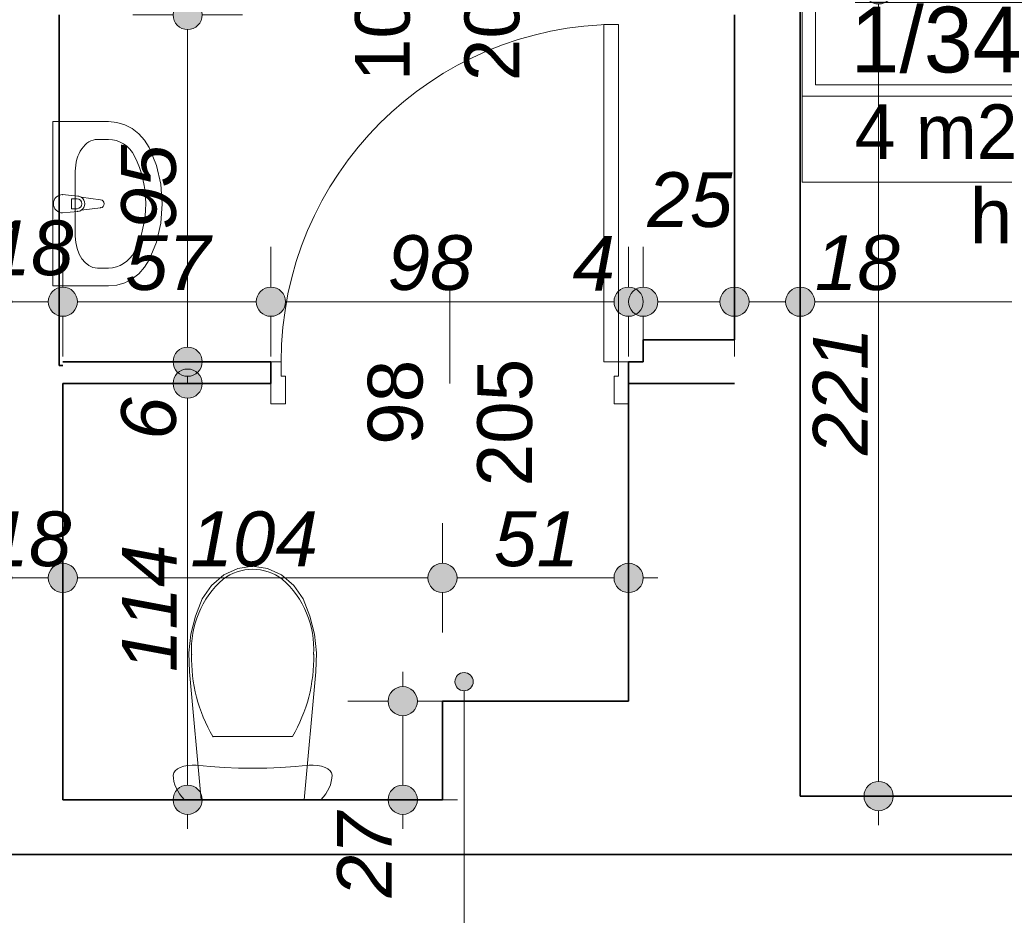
# Model space of a CAD drawing. Header units: millimetres. Extents: x -50073 to 84772, y -78870 to -35317.
# Tile 26 of 125: x 18976 to 21674, y -76717 to -74264. Entities that reach past the tile are written whole.
import ezdxf
from ezdxf.enums import TextEntityAlignment as Align

# ---------------------------------------------------------------- set-up
doc = ezdxf.new("R2010")
doc.units = ezdxf.units.MM
doc.header["$MEASUREMENT"] = 0
for name, color, linetype, lineweight in [('0_Nr_pióra__3', 7, 'Continuous', 20), ('_podkład_Nr_pióra__1', 7, 'Continuous', 0), ('Drzwi ArchiCAD_Nr_pióra__1', 7, 'Continuous', 0), ('Konstrukcja - Stropy_Nr_pióra__1', 7, 'Continuous', 0), ('Konstrukcja - Ściany zew_Nr_pióra__6', 7, 'Continuous', 35), ('Metryczki pomieszczeń ArchiCADa_Nr_pióra__1', 7, 'Continuous', 0), ('Wnetrze - Sanitariaty_Nr_pióra__22', 8, 'Continuous', 13), ('Wymiarowanie - Ogólne_Nr_pióra__82', 114, 'Continuous', 13), ('Znaczniki drzwi ArchiCADa_Nr_pióra__1', 7, 'Continuous', 0), ('Znaczniki drzwi ArchiCADa_Nr_pióra__7', 7, 'Continuous', 70)]:
    doc.layers.add(name, color=color, linetype=linetype, lineweight=lineweight)
for name, color, linetype in [('_podkład', 7, 'Continuous'), ('Elementy modelu - Strefy', 7, 'Continuous'), ('Wymiarowanie - Ogólne', 7, 'Continuous')]:
    doc.layers.add(name, color=color, linetype=linetype)
doc.styles.add('GENERATED_STYLE_1', font='txt')
doc.styles.add('GENERATED_STYLE_2', font='txt')
doc.styles.add('GENERATED_STYLE_3', font='txt')
doc.styles.add('GENERATED_STYLE_4', font='txt')
doc.dimstyles.new('GENERATED_STYLE__1', dxfattribs={"dimtxt": 150, "dimasz": 152, "dimexe": 0.18, "dimexo": 0, "dimgap": 0.09, "dimtad": 1, "dimlfac": 0.1, "dimzin": 0, "dimdsep": 46, "dimtxsty": 'GENERATED_STYLE_3', "dimblk": 'ARROWHEAD_11', "dimblk1": 'ARROWHEAD_11', "dimblk2": 'ARROWHEAD_11', "dimcen": 0.09, "dimclrd": 114, "dimclre": 114, "dimclrt": 114, "dimazin": 0, "dimtfac": 1, "dimtdec": 4, "dimtmove": 0, "dimatfit": 3, "dimfxl": 1, "dimtolj": 1, "dimtzin": 0, "dimarcsym": 0})
doc.dimstyles.new('GENERATED_STYLE__2', dxfattribs={"dimtxt": 150, "dimasz": 152, "dimexe": 0.18, "dimexo": 0, "dimgap": 0.09, "dimtad": 1, "dimtih": 1, "dimtoh": 1, "dimlfac": 0.1, "dimzin": 0, "dimdsep": 46, "dimtxsty": 'GENERATED_STYLE_3', "dimblk": 'ARROWHEAD_11', "dimblk1": 'ARROWHEAD_11', "dimblk2": 'ARROWHEAD_11', "dimcen": 0.09, "dimclrd": 114, "dimclre": 114, "dimclrt": 114, "dimazin": 0, "dimtfac": 1, "dimtdec": 4, "dimtmove": 0, "dimatfit": 3, "dimfxl": 1, "dimtolj": 1, "dimtzin": 0, "dimarcsym": 0})
doc.dimstyles.new('GENERATED_STYLE__4', dxfattribs={"dimtxt": 150, "dimasz": 152, "dimexe": 0.18, "dimexo": 0, "dimgap": 0.09, "dimtad": 1, "dimtih": 1, "dimtoh": 1, "dimlfac": 0.1, "dimzin": 0, "dimdsep": 46, "dimtxsty": 'GENERATED_STYLE_3', "dimblk": 'ARROWHEAD_11', "dimblk1": 'ARROWHEAD_11', "dimblk2": 'ARROWHEAD_11', "dimcen": 0.09, "dimclrd": 114, "dimclre": 114, "dimclrt": 114, "dimazin": 0, "dimtfac": 1, "dimtdec": 4, "dimtmove": 2, "dimatfit": 3, "dimfxl": 1, "dimtolj": 1, "dimtzin": 0, "dimarcsym": 0})

# ---------------------------------------------------------------- blocks, each defined once
blk = doc.blocks.new('Pom. techniczne_1_34_34', base_point=(21853.9, -74473.1))
at = {"layer": 'Metryczki pomieszczeń ArchiCADa_Nr_pióra__1', "linetype": 'Continuous'}
for p, q in [((21119.9, -74190.2), (23448, -74190.2)), ((21119.9, -74708.8), (21119.9, -74190.2)), ((21853.9, -74190.2), (21853.9, -74708.8)), ((23448, -74190.2), (23448, -74708.8)), ((21156.6, -74216.2), (21817.2, -74216.2)), ((21156.6, -74442.4), (21156.6, -74216.2)), ((21817.2, -74216.2), (21817.2, -74442.4)), ((21817.2, -74442.4), (21156.6, -74442.4)), ((21119.9, -74473.1), (23448, -74473.1)), ((23448, -74708.8), (21119.9, -74708.8))]:
    blk.add_line(p, q, dxfattribs=at)
at = {"layer": 'Metryczki pomieszczeń ArchiCADa_Nr_pióra__1'}
for tag, height, style, p in [('ROOM_NUMBER', 180, 'GENERATED_STYLE_2', (21486.9, -74318.1)), ('ROOM_NAME', 150, 'GENERATED_STYLE_1', (22651, -74324.3)), ('ROOM_CALC_AREA', 150, 'GENERATED_STYLE_1', (21486.9, -74570.6)), ('floor_f', 150, 'GENERATED_STYLE_1', (22651, -74571.8))]:
    blk.add_attdef(tag, text='', height=height, dxfattribs=dict(at, style=style)).set_placement(p, align=Align.MIDDLE_CENTER)
blk = doc.blocks.new('*D628')
at = {"layer": 'Wymiarowanie - Ogólne_Nr_pióra__82', "linetype": 'Continuous'}
for points in [[(18574.6, -75036.2), (18571.6, -75020.9), (18562.9, -75007.9), (18549.9, -74999.2), (18534.6, -74996.2), (18519.3, -74999.2), (18506.3, -75007.9), (18497.6, -75020.9), (18494.6, -75036.2), (18497.6, -75051.5), (18506.3, -75064.5), (18519.3, -75073.1), (18534.6, -75076.2), (18549.9, -75073.1), (18562.9, -75064.5), (18571.6, -75051.5)], [(18954.6, -75036.2), (18951.6, -75020.9), (18942.9, -75007.9), (18929.9, -74999.2), (18914.6, -74996.2), (18899.3, -74999.2), (18886.3, -75007.9), (18877.6, -75020.9), (18874.6, -75036.2), (18877.6, -75051.5), (18886.3, -75064.5), (18899.3, -75073.1), (18914.6, -75076.2), (18929.9, -75073.1), (18942.9, -75064.5), (18951.6, -75051.5)]]:
    blk.add_hatch(color=256, dxfattribs=at).paths.add_polyline_path(points)
for p, q in [((18534.6, -74996.2), (18534.6, -74886.2)), ((18914.6, -74996.2), (18914.6, -74886.2)), ((18574.6, -75036.2), (18874.6, -75036.2)), ((18534.6, -75186.2), (18534.6, -75076.2)), ((18914.6, -75186.2), (18914.6, -75076.2))]:
    blk.add_line(p, q, dxfattribs=at)
for centre in [(18534.6, -75036.2), (18914.6, -75036.2)]:
    blk.add_circle(centre, 40, dxfattribs=at)
at = {"layer": 'Wymiarowanie - Ogólne_Nr_pióra__82', "char_height": 150, "attachment_point": 7, "style": 'GENERATED_STYLE_3'}
for s, insert in [('\\A1;{\\fArial|b0|i1|c238|p38;18}', (18890.8, -74965.7)), ('\\A1;{\\fArial|b0|i1|c238|p38;38}', (18610.8, -75006.2))]:
    blk.add_mtext(s, dxfattribs=dict(at, insert=insert))
blk = doc.blocks.new('ARROWHEAD_11')
at = {"color": 0, "linetype": 'Continuous', "lineweight": 0}
blk.add_line((0, 0), (-1, 0), dxfattribs=at)
at = {"color": 0, "linetype": 'Continuous', "lineweight": 0, "const_width": 0.25, "flags": 128}
blk.add_lwpolyline([(-0.125, 0, 1), (0.125, 0, 1)], format="xyb", close=True, dxfattribs=at)
blk = doc.blocks.new('*D629')
at = {"layer": 'Wymiarowanie - Ogólne_Nr_pióra__82', "linetype": 'Continuous'}
for points in [[(18954.6, -75036.2), (18951.6, -75020.9), (18942.9, -75007.9), (18929.9, -74999.2), (18914.6, -74996.2), (18899.3, -74999.2), (18886.3, -75007.9), (18877.6, -75020.9), (18874.6, -75036.2), (18877.6, -75051.5), (18886.3, -75064.5), (18899.3, -75073.1), (18914.6, -75076.2), (18929.9, -75073.1), (18942.9, -75064.5), (18951.6, -75051.5)], [(19134.6, -75036.2), (19131.6, -75020.9), (19122.9, -75007.9), (19109.9, -74999.2), (19094.6, -74996.2), (19079.3, -74999.2), (19066.3, -75007.9), (19057.6, -75020.9), (19054.6, -75036.2), (19057.6, -75051.5), (19066.3, -75064.5), (19079.3, -75073.1), (19094.6, -75076.2), (19109.9, -75073.1), (19122.9, -75064.5), (19131.6, -75051.5)]]:
    blk.add_hatch(color=256, dxfattribs=at).paths.add_polyline_path(points)
for p, q in [((18914.6, -74996.2), (18914.6, -74886.2)), ((19094.6, -74996.2), (19094.6, -74886.2)), ((18954.6, -75036.2), (19054.6, -75036.2)), ((18914.6, -75186.2), (18914.6, -75076.2)), ((19094.6, -75186.2), (19094.6, -75076.2))]:
    blk.add_line(p, q, dxfattribs=at)
for centre in [(18914.6, -75036.2), (19094.6, -75036.2)]:
    blk.add_circle(centre, 40, dxfattribs=at)
blk = doc.blocks.new('*D630')
at = {"layer": 'Wymiarowanie - Ogólne_Nr_pióra__82', "linetype": 'Continuous'}
for points in [[(19134.6, -75036.2), (19131.6, -75020.9), (19122.9, -75007.9), (19109.9, -74999.2), (19094.6, -74996.2), (19079.3, -74999.2), (19066.3, -75007.9), (19057.6, -75020.9), (19054.6, -75036.2), (19057.6, -75051.5), (19066.3, -75064.5), (19079.3, -75073.1), (19094.6, -75076.2), (19109.9, -75073.1), (19122.9, -75064.5), (19131.6, -75051.5)], [(19704.6, -75036.2), (19701.6, -75020.9), (19692.9, -75007.9), (19679.9, -74999.2), (19664.6, -74996.2), (19649.3, -74999.2), (19636.3, -75007.9), (19627.6, -75020.9), (19624.6, -75036.2), (19627.6, -75051.5), (19636.3, -75064.5), (19649.3, -75073.1), (19664.6, -75076.2), (19679.9, -75073.1), (19692.9, -75064.5), (19701.6, -75051.5)]]:
    blk.add_hatch(color=256, dxfattribs=at).paths.add_polyline_path(points)
for p, q in [((19094.6, -74996.2), (19094.6, -74886.2)), ((19664.6, -74996.2), (19664.6, -74886.2)), ((19134.6, -75036.2), (19624.6, -75036.2)), ((19094.6, -75186.2), (19094.6, -75076.2)), ((19664.6, -75186.2), (19664.6, -75076.2))]:
    blk.add_line(p, q, dxfattribs=at)
for centre in [(19094.6, -75036.2), (19664.6, -75036.2)]:
    blk.add_circle(centre, 40, dxfattribs=at)
at = {"layer": 'Wymiarowanie - Ogólne_Nr_pióra__82', "insert": (19265.8, -75006.2), "char_height": 150, "attachment_point": 7, "style": 'GENERATED_STYLE_3'}
blk.add_mtext('\\A1;{\\fArial|b0|i1|c238|p38;57}', dxfattribs=at)
blk = doc.blocks.new('*D631')
at = {"layer": 'Wymiarowanie - Ogólne_Nr_pióra__82', "linetype": 'Continuous'}
for points in [[(19704.6, -75036.2), (19701.6, -75020.9), (19692.9, -75007.9), (19679.9, -74999.2), (19664.6, -74996.2), (19649.3, -74999.2), (19636.3, -75007.9), (19627.6, -75020.9), (19624.6, -75036.2), (19627.6, -75051.5), (19636.3, -75064.5), (19649.3, -75073.1), (19664.6, -75076.2), (19679.9, -75073.1), (19692.9, -75064.5), (19701.6, -75051.5)], [(20684.6, -75036.2), (20681.6, -75020.9), (20672.9, -75007.9), (20659.9, -74999.2), (20644.6, -74996.2), (20629.3, -74999.2), (20616.3, -75007.9), (20607.6, -75020.9), (20604.6, -75036.2), (20607.6, -75051.5), (20616.3, -75064.5), (20629.3, -75073.1), (20644.6, -75076.2), (20659.9, -75073.1), (20672.9, -75064.5), (20681.6, -75051.5)]]:
    blk.add_hatch(color=256, dxfattribs=at).paths.add_polyline_path(points)
for p, q in [((19664.6, -74996.2), (19664.6, -74886.2)), ((20644.6, -74996.2), (20644.6, -74886.2)), ((19704.6, -75036.2), (20604.6, -75036.2)), ((19664.6, -75186.2), (19664.6, -75076.2)), ((20644.6, -75186.2), (20644.6, -75076.2))]:
    blk.add_line(p, q, dxfattribs=at)
for centre in [(19664.6, -75036.2), (20644.6, -75036.2)]:
    blk.add_circle(centre, 40, dxfattribs=at)
at = {"layer": 'Wymiarowanie - Ogólne_Nr_pióra__82', "char_height": 150, "attachment_point": 7, "style": 'GENERATED_STYLE_3'}
for s, insert in [('\\A1;{\\fArial|b0|i1|c238|p38;98}', (19983.9, -75006.2)), ('\\A1;{\\fArial|b0|i1|c238|p38;4}', (20490.8, -75006.2))]:
    blk.add_mtext(s, dxfattribs=dict(at, insert=insert))
blk = doc.blocks.new('*D632')
at = {"layer": 'Wymiarowanie - Ogólne_Nr_pióra__82', "linetype": 'Continuous'}
for points in [[(20684.6, -75036.2), (20681.6, -75020.9), (20672.9, -75007.9), (20659.9, -74999.2), (20644.6, -74996.2), (20629.3, -74999.2), (20616.3, -75007.9), (20607.6, -75020.9), (20604.6, -75036.2), (20607.6, -75051.5), (20616.3, -75064.5), (20629.3, -75073.1), (20644.6, -75076.2), (20659.9, -75073.1), (20672.9, -75064.5), (20681.6, -75051.5)], [(20724.6, -75036.2), (20721.6, -75020.9), (20712.9, -75007.9), (20699.9, -74999.2), (20684.6, -74996.2), (20669.3, -74999.2), (20656.3, -75007.9), (20647.6, -75020.9), (20644.6, -75036.2), (20647.6, -75051.5), (20656.3, -75064.5), (20669.3, -75073.1), (20684.6, -75076.2), (20699.9, -75073.1), (20712.9, -75064.5), (20721.6, -75051.5)]]:
    blk.add_hatch(color=256, dxfattribs=at).paths.add_polyline_path(points)
for p, q in [((20644.6, -74996.2), (20644.6, -74886.2)), ((20684.6, -74996.2), (20684.6, -74886.2)), ((20644.6, -75036.2), (20644.6, -75036.2)), ((20644.6, -75186.2), (20644.6, -75076.2)), ((20684.6, -75186.2), (20684.6, -75076.2))]:
    blk.add_line(p, q, dxfattribs=at)
for centre in [(20644.6, -75036.2), (20684.6, -75036.2)]:
    blk.add_circle(centre, 40, dxfattribs=at)
blk = doc.blocks.new('*D633')
at = {"layer": 'Wymiarowanie - Ogólne_Nr_pióra__82', "linetype": 'Continuous'}
for points in [[(20724.6, -75036.2), (20721.6, -75020.9), (20712.9, -75007.9), (20699.9, -74999.2), (20684.6, -74996.2), (20669.3, -74999.2), (20656.3, -75007.9), (20647.6, -75020.9), (20644.6, -75036.2), (20647.6, -75051.5), (20656.3, -75064.5), (20669.3, -75073.1), (20684.6, -75076.2), (20699.9, -75073.1), (20712.9, -75064.5), (20721.6, -75051.5)], [(20974.6, -75036.2), (20971.6, -75020.9), (20962.9, -75007.9), (20949.9, -74999.2), (20934.6, -74996.2), (20919.3, -74999.2), (20906.3, -75007.9), (20897.6, -75020.9), (20894.6, -75036.2), (20897.6, -75051.5), (20906.3, -75064.5), (20919.3, -75073.1), (20934.6, -75076.2), (20949.9, -75073.1), (20962.9, -75064.5), (20971.6, -75051.5)]]:
    blk.add_hatch(color=256, dxfattribs=at).paths.add_polyline_path(points)
for p, q in [((20684.6, -74996.2), (20684.6, -74886.2)), ((20934.6, -74996.2), (20934.6, -74886.2)), ((20724.6, -75036.2), (20894.6, -75036.2)), ((20684.6, -75186.2), (20684.6, -75076.2)), ((20934.6, -75186.2), (20934.6, -75076.2))]:
    blk.add_line(p, q, dxfattribs=at)
for centre in [(20684.6, -75036.2), (20934.6, -75036.2)]:
    blk.add_circle(centre, 40, dxfattribs=at)
at = {"layer": 'Wymiarowanie - Ogólne_Nr_pióra__82', "insert": (20695.8, -74833.7), "char_height": 150, "attachment_point": 7, "style": 'GENERATED_STYLE_3'}
blk.add_mtext('\\A1;{\\fArial|b0|i1|c238|p38;25}', dxfattribs=at)
blk = doc.blocks.new('*D634')
at = {"layer": 'Wymiarowanie - Ogólne_Nr_pióra__82', "linetype": 'Continuous'}
for points in [[(20974.6, -75036.2), (20971.6, -75020.9), (20962.9, -75007.9), (20949.9, -74999.2), (20934.6, -74996.2), (20919.3, -74999.2), (20906.3, -75007.9), (20897.6, -75020.9), (20894.6, -75036.2), (20897.6, -75051.5), (20906.3, -75064.5), (20919.3, -75073.1), (20934.6, -75076.2), (20949.9, -75073.1), (20962.9, -75064.5), (20971.6, -75051.5)], [(21154.6, -75036.2), (21151.6, -75020.9), (21142.9, -75007.9), (21129.9, -74999.2), (21114.6, -74996.2), (21099.3, -74999.2), (21086.3, -75007.9), (21077.6, -75020.9), (21074.6, -75036.2), (21077.6, -75051.5), (21086.3, -75064.5), (21099.3, -75073.1), (21114.6, -75076.2), (21129.9, -75073.1), (21142.9, -75064.5), (21151.6, -75051.5)]]:
    blk.add_hatch(color=256, dxfattribs=at).paths.add_polyline_path(points)
for p, q in [((20934.6, -74996.2), (20934.6, -74886.2)), ((21114.6, -74996.2), (21114.6, -74886.2)), ((20974.6, -75036.2), (21074.6, -75036.2)), ((20934.6, -75186.2), (20934.6, -75076.2)), ((21114.6, -75186.2), (21114.6, -75076.2))]:
    blk.add_line(p, q, dxfattribs=at)
for centre in [(20934.6, -75036.2), (21114.6, -75036.2)]:
    blk.add_circle(centre, 40, dxfattribs=at)
blk = doc.blocks.new('*D635')
at = {"layer": 'Wymiarowanie - Ogólne_Nr_pióra__82', "linetype": 'Continuous'}
for points in [[(21154.6, -75036.2), (21151.6, -75020.9), (21142.9, -75007.9), (21129.9, -74999.2), (21114.6, -74996.2), (21099.3, -74999.2), (21086.3, -75007.9), (21077.6, -75020.9), (21074.6, -75036.2), (21077.6, -75051.5), (21086.3, -75064.5), (21099.3, -75073.1), (21114.6, -75076.2), (21129.9, -75073.1), (21142.9, -75064.5), (21151.6, -75051.5)], [(22918.4, -75036.2), (22915.4, -75020.9), (22906.7, -75007.9), (22893.7, -74999.2), (22878.4, -74996.2), (22863.1, -74999.2), (22850.1, -75007.9), (22841.5, -75020.9), (22838.4, -75036.2), (22841.5, -75051.5), (22850.1, -75064.5), (22863.1, -75073.1), (22878.4, -75076.2), (22893.7, -75073.1), (22906.7, -75064.5), (22915.4, -75051.5)]]:
    blk.add_hatch(color=256, dxfattribs=at).paths.add_polyline_path(points)
for p, q in [((21114.6, -74996.2), (21114.6, -74886.2)), ((22878.4, -74996.2), (22878.4, -74886.2)), ((21154.6, -75036.2), (22838.4, -75036.2)), ((22918.4, -75036.2), (22958.4, -75036.2)), ((21114.6, -75186.2), (21114.6, -75076.2)), ((22878.4, -75186.2), (22878.4, -75076.2))]:
    blk.add_line(p, q, dxfattribs=at)
for centre in [(21114.6, -75036.2), (22878.4, -75036.2)]:
    blk.add_circle(centre, 40, dxfattribs=at)
at = {"layer": 'Wymiarowanie - Ogólne_Nr_pióra__82', "char_height": 150, "attachment_point": 7, "style": 'GENERATED_STYLE_3'}
for s, insert in [('\\A1;{\\fArial|b0|i1|c238|p38;18}', (21154.6, -75006.2)), ('\\A1;{\\fArial|b0|i1|c238|p38;176}', (21939.6, -75006.2))]:
    blk.add_mtext(s, dxfattribs=dict(at, insert=insert))
blk = doc.blocks.new('*D764')
at = {"layer": 'Wymiarowanie - Ogólne_Nr_pióra__82', "linetype": 'Continuous'}
for points in [[(21369.5, -74180.6), (21366.5, -74165.3), (21357.8, -74152.4), (21344.8, -74143.7), (21329.5, -74140.6), (21314.2, -74143.7), (21301.2, -74152.4), (21292.5, -74165.3), (21289.5, -74180.6), (21292.5, -74195.9), (21301.2, -74208.9), (21314.2, -74217.6), (21329.5, -74220.6), (21344.8, -74217.6), (21357.8, -74208.9), (21366.5, -74195.9)], [(21369.5, -76390.6), (21366.5, -76375.3), (21357.8, -76362.4), (21344.8, -76353.7), (21329.5, -76350.6), (21314.2, -76353.7), (21301.2, -76362.4), (21292.5, -76375.3), (21289.5, -76390.6), (21292.5, -76405.9), (21301.2, -76418.9), (21314.2, -76427.6), (21329.5, -76430.6), (21344.8, -76427.6), (21357.8, -76418.9), (21366.5, -76405.9)]]:
    blk.add_hatch(color=256, dxfattribs=at).paths.add_polyline_path(points)
for p, q in [((21329.5, -74140.6), (21329.5, -74100.6)), ((21289.5, -74180.6), (21179.5, -74180.6)), ((21479.5, -74180.6), (21369.5, -74180.6)), ((21329.5, -76350.6), (21329.5, -74220.6)), ((21289.5, -76390.6), (21179.5, -76390.6)), ((21479.5, -76390.6), (21369.5, -76390.6)), ((21329.5, -76470.6), (21329.5, -76430.6))]:
    blk.add_line(p, q, dxfattribs=at)
for centre in [(21329.5, -74180.6), (21329.5, -76390.6)]:
    blk.add_circle(centre, 40, dxfattribs=at)
at = {"layer": 'Wymiarowanie - Ogólne_Nr_pióra__82', "insert": (21299.5, -75456.4), "char_height": 150, "attachment_point": 7, "rotation": 90, "style": 'GENERATED_STYLE_3'}
blk.add_mtext('\\A1;{\\fArial|b0|i1|c238|p38;221}', dxfattribs=at)
blk = doc.blocks.new('*D788')
at = {"layer": 'Wymiarowanie - Ogólne_Nr_pióra__82', "linetype": 'Continuous'}
for points in [[(18754.6, -75792.9), (18751.6, -75777.6), (18742.9, -75764.6), (18729.9, -75756), (18714.6, -75752.9), (18699.3, -75756), (18686.3, -75764.6), (18677.6, -75777.6), (18674.6, -75792.9), (18677.6, -75808.2), (18686.3, -75821.2), (18699.3, -75829.9), (18714.6, -75832.9), (18729.9, -75829.9), (18742.9, -75821.2), (18751.6, -75808.2)], [(18954.6, -75792.9), (18951.6, -75777.6), (18942.9, -75764.6), (18929.9, -75756), (18914.6, -75752.9), (18899.3, -75756), (18886.3, -75764.6), (18877.6, -75777.6), (18874.6, -75792.9), (18877.6, -75808.2), (18886.3, -75821.2), (18899.3, -75829.9), (18914.6, -75832.9), (18929.9, -75829.9), (18942.9, -75821.2), (18951.6, -75808.2)]]:
    blk.add_hatch(color=256, dxfattribs=at).paths.add_polyline_path(points)
for p, q in [((18714.6, -75752.9), (18714.6, -75642.9)), ((18914.6, -75752.9), (18914.6, -75642.9)), ((18754.6, -75792.9), (18874.6, -75792.9)), ((18714.6, -75942.9), (18714.6, -75832.9)), ((18914.6, -75942.9), (18914.6, -75832.9))]:
    blk.add_line(p, q, dxfattribs=at)
for centre in [(18714.6, -75792.9), (18914.6, -75792.9)]:
    blk.add_circle(centre, 40, dxfattribs=at)
at = {"layer": 'Wymiarowanie - Ogólne_Nr_pióra__82', "insert": (18885.1, -75762.9), "char_height": 150, "attachment_point": 7, "style": 'GENERATED_STYLE_3'}
blk.add_mtext('\\A1;{\\fArial|b0|i1|c238|p38;18}', dxfattribs=at)
blk = doc.blocks.new('*D789')
at = {"layer": 'Wymiarowanie - Ogólne_Nr_pióra__82', "linetype": 'Continuous'}
for points in [[(18954.6, -75792.9), (18951.6, -75777.6), (18942.9, -75764.6), (18929.9, -75756), (18914.6, -75752.9), (18899.3, -75756), (18886.3, -75764.6), (18877.6, -75777.6), (18874.6, -75792.9), (18877.6, -75808.2), (18886.3, -75821.2), (18899.3, -75829.9), (18914.6, -75832.9), (18929.9, -75829.9), (18942.9, -75821.2), (18951.6, -75808.2)], [(19134.6, -75792.9), (19131.6, -75777.6), (19122.9, -75764.6), (19109.9, -75756), (19094.6, -75752.9), (19079.3, -75756), (19066.3, -75764.6), (19057.6, -75777.6), (19054.6, -75792.9), (19057.6, -75808.2), (19066.3, -75821.2), (19079.3, -75829.9), (19094.6, -75832.9), (19109.9, -75829.9), (19122.9, -75821.2), (19131.6, -75808.2)]]:
    blk.add_hatch(color=256, dxfattribs=at).paths.add_polyline_path(points)
for p, q in [((18914.6, -75752.9), (18914.6, -75642.9)), ((19094.6, -75752.9), (19094.6, -75642.9)), ((18954.6, -75792.9), (19054.6, -75792.9)), ((18914.6, -75942.9), (18914.6, -75832.9)), ((19094.6, -75942.9), (19094.6, -75832.9))]:
    blk.add_line(p, q, dxfattribs=at)
for centre in [(18914.6, -75792.9), (19094.6, -75792.9)]:
    blk.add_circle(centre, 40, dxfattribs=at)
blk = doc.blocks.new('*D790')
at = {"layer": 'Wymiarowanie - Ogólne_Nr_pióra__82', "linetype": 'Continuous'}
for points in [[(19134.6, -75792.9), (19131.6, -75777.6), (19122.9, -75764.6), (19109.9, -75756), (19094.6, -75752.9), (19079.3, -75756), (19066.3, -75764.6), (19057.6, -75777.6), (19054.6, -75792.9), (19057.6, -75808.2), (19066.3, -75821.2), (19079.3, -75829.9), (19094.6, -75832.9), (19109.9, -75829.9), (19122.9, -75821.2), (19131.6, -75808.2)], [(20174.6, -75792.9), (20171.6, -75777.6), (20162.9, -75764.6), (20149.9, -75756), (20134.6, -75752.9), (20119.3, -75756), (20106.3, -75764.6), (20097.6, -75777.6), (20094.6, -75792.9), (20097.6, -75808.2), (20106.3, -75821.2), (20119.3, -75829.9), (20134.6, -75832.9), (20149.9, -75829.9), (20162.9, -75821.2), (20171.6, -75808.2)]]:
    blk.add_hatch(color=256, dxfattribs=at).paths.add_polyline_path(points)
for p, q in [((19094.6, -75752.9), (19094.6, -75642.9)), ((20134.6, -75752.9), (20134.6, -75642.9)), ((19134.6, -75792.9), (20094.6, -75792.9)), ((19094.6, -75942.9), (19094.6, -75832.9)), ((20134.6, -75942.9), (20134.6, -75832.9))]:
    blk.add_line(p, q, dxfattribs=at)
for centre in [(19094.6, -75792.9), (20134.6, -75792.9)]:
    blk.add_circle(centre, 40, dxfattribs=at)
at = {"layer": 'Wymiarowanie - Ogólne_Nr_pióra__82', "insert": (19443.9, -75762.9), "char_height": 150, "attachment_point": 7, "style": 'GENERATED_STYLE_3'}
blk.add_mtext('\\A1;{\\fArial|b0|i1|c238|p38;104}', dxfattribs=at)
blk = doc.blocks.new('*D791')
at = {"layer": 'Wymiarowanie - Ogólne_Nr_pióra__82', "linetype": 'Continuous'}
for points in [[(20174.6, -75792.9), (20171.6, -75777.6), (20162.9, -75764.6), (20149.9, -75756), (20134.6, -75752.9), (20119.3, -75756), (20106.3, -75764.6), (20097.6, -75777.6), (20094.6, -75792.9), (20097.6, -75808.2), (20106.3, -75821.2), (20119.3, -75829.9), (20134.6, -75832.9), (20149.9, -75829.9), (20162.9, -75821.2), (20171.6, -75808.2)], [(20684.6, -75792.9), (20681.6, -75777.6), (20672.9, -75764.6), (20659.9, -75756), (20644.6, -75752.9), (20629.3, -75756), (20616.3, -75764.6), (20607.6, -75777.6), (20604.6, -75792.9), (20607.6, -75808.2), (20616.3, -75821.2), (20629.3, -75829.9), (20644.6, -75832.9), (20659.9, -75829.9), (20672.9, -75821.2), (20681.6, -75808.2)]]:
    blk.add_hatch(color=256, dxfattribs=at).paths.add_polyline_path(points)
for p, q in [((20134.6, -75752.9), (20134.6, -75642.9)), ((20644.6, -75752.9), (20644.6, -75642.9)), ((20174.6, -75792.9), (20604.6, -75792.9)), ((20684.6, -75792.9), (20724.6, -75792.9)), ((20134.6, -75942.9), (20134.6, -75832.9)), ((20644.6, -75942.9), (20644.6, -75832.9))]:
    blk.add_line(p, q, dxfattribs=at)
for centre in [(20134.6, -75792.9), (20644.6, -75792.9)]:
    blk.add_circle(centre, 40, dxfattribs=at)
at = {"layer": 'Wymiarowanie - Ogólne_Nr_pióra__82', "insert": (20275.8, -75762.9), "char_height": 150, "attachment_point": 7, "style": 'GENERATED_STYLE_3'}
blk.add_mtext('\\A1;{\\fArial|b0|i1|c238|p38;51}', dxfattribs=at)
blk = doc.blocks.new('*D792')
at = {"layer": 'Wymiarowanie - Ogólne_Nr_pióra__82', "linetype": 'Continuous'}
for points in [[(20065.8, -76130.6), (20062.8, -76115.3), (20054.1, -76102.4), (20041.1, -76093.7), (20025.8, -76090.6), (20010.5, -76093.7), (19997.5, -76102.4), (19988.9, -76115.3), (19985.8, -76130.6), (19988.9, -76145.9), (19997.5, -76158.9), (20010.5, -76167.6), (20025.8, -76170.6), (20041.1, -76167.6), (20054.1, -76158.9), (20062.8, -76145.9)], [(20065.8, -76400.6), (20062.8, -76385.3), (20054.1, -76372.4), (20041.1, -76363.7), (20025.8, -76360.6), (20010.5, -76363.7), (19997.5, -76372.4), (19988.9, -76385.3), (19985.8, -76400.6), (19988.9, -76415.9), (19997.5, -76428.9), (20010.5, -76437.6), (20025.8, -76440.6), (20041.1, -76437.6), (20054.1, -76428.9), (20062.8, -76415.9)]]:
    blk.add_hatch(color=256, dxfattribs=at).paths.add_polyline_path(points)
for p, q in [((20025.8, -76090.6), (20025.8, -76050.6)), ((19985.8, -76130.6), (19875.8, -76130.6)), ((20175.8, -76130.6), (20065.8, -76130.6)), ((20025.8, -76360.6), (20025.8, -76170.6)), ((19985.8, -76400.6), (19875.8, -76400.6)), ((20175.8, -76400.6), (20065.8, -76400.6)), ((20025.8, -76480.6), (20025.8, -76440.6))]:
    blk.add_line(p, q, dxfattribs=at)
for centre in [(20025.8, -76130.6), (20025.8, -76400.6)]:
    blk.add_circle(centre, 40, dxfattribs=at)
at = {"layer": 'Wymiarowanie - Ogólne_Nr_pióra__82', "insert": (19995.8, -76668.3), "char_height": 150, "attachment_point": 7, "rotation": 90, "style": 'GENERATED_STYLE_3'}
blk.add_mtext('\\A1;{\\fArial|b0|i1|c238|p38;27}', dxfattribs=at)
blk = doc.blocks.new('*D811')
at = {"layer": 'Wymiarowanie - Ogólne_Nr_pióra__82', "linetype": 'Continuous'}
for points in [[(19476.5, -75260.6), (19473.5, -75245.3), (19464.8, -75232.4), (19451.8, -75223.7), (19436.5, -75220.6), (19421.2, -75223.7), (19408.3, -75232.4), (19399.6, -75245.3), (19396.5, -75260.6), (19399.6, -75275.9), (19408.3, -75288.9), (19421.2, -75297.6), (19436.5, -75300.6), (19451.8, -75297.6), (19464.8, -75288.9), (19473.5, -75275.9)], [(19476.5, -76400.6), (19473.5, -76385.3), (19464.8, -76372.4), (19451.8, -76363.7), (19436.5, -76360.6), (19421.2, -76363.7), (19408.3, -76372.4), (19399.6, -76385.3), (19396.5, -76400.6), (19399.6, -76415.9), (19408.3, -76428.9), (19421.2, -76437.6), (19436.5, -76440.6), (19451.8, -76437.6), (19464.8, -76428.9), (19473.5, -76415.9)]]:
    blk.add_hatch(color=256, dxfattribs=at).paths.add_polyline_path(points)
for p, q in [((19396.5, -75260.6), (19286.5, -75260.6)), ((19586.5, -75260.6), (19476.5, -75260.6)), ((19436.5, -76360.6), (19436.5, -75300.6)), ((19396.5, -76400.6), (19286.5, -76400.6)), ((19586.5, -76400.6), (19476.5, -76400.6)), ((19436.5, -76480.6), (19436.5, -76440.6))]:
    blk.add_line(p, q, dxfattribs=at)
for centre in [(19436.5, -75260.6), (19436.5, -76400.6)]:
    blk.add_circle(centre, 40, dxfattribs=at)
at = {"layer": 'Wymiarowanie - Ogólne_Nr_pióra__82', "char_height": 150, "attachment_point": 7, "rotation": 90, "style": 'GENERATED_STYLE_3'}
for s, insert in [('\\A1;{\\fArial|b0|i1|c238|p38;6}', (19406.5, -75414.5)), ('\\A1;{\\fArial|b0|i1|c238|p38;114}', (19406.5, -76050.8))]:
    blk.add_mtext(s, dxfattribs=dict(at, insert=insert))
blk = doc.blocks.new('*D812')
at = {"layer": 'Wymiarowanie - Ogólne_Nr_pióra__82', "linetype": 'Continuous'}
for points in [[(19476.5, -75200.6), (19473.5, -75185.3), (19464.8, -75172.4), (19451.8, -75163.7), (19436.5, -75160.6), (19421.2, -75163.7), (19408.3, -75172.4), (19399.6, -75185.3), (19396.5, -75200.6), (19399.6, -75215.9), (19408.3, -75228.9), (19421.2, -75237.6), (19436.5, -75240.6), (19451.8, -75237.6), (19464.8, -75228.9), (19473.5, -75215.9)], [(19476.5, -75260.6), (19473.5, -75245.3), (19464.8, -75232.4), (19451.8, -75223.7), (19436.5, -75220.6), (19421.2, -75223.7), (19408.3, -75232.4), (19399.6, -75245.3), (19396.5, -75260.6), (19399.6, -75275.9), (19408.3, -75288.9), (19421.2, -75297.6), (19436.5, -75300.6), (19451.8, -75297.6), (19464.8, -75288.9), (19473.5, -75275.9)]]:
    blk.add_hatch(color=256, dxfattribs=at).paths.add_polyline_path(points)
for p, q in [((19396.5, -75200.6), (19286.5, -75200.6)), ((19586.5, -75200.6), (19476.5, -75200.6)), ((19436.5, -75260.6), (19436.5, -75240.6)), ((19396.5, -75260.6), (19286.5, -75260.6)), ((19586.5, -75260.6), (19476.5, -75260.6))]:
    blk.add_line(p, q, dxfattribs=at)
for centre in [(19436.5, -75200.6), (19436.5, -75260.6)]:
    blk.add_circle(centre, 40, dxfattribs=at)
blk = doc.blocks.new('*D813')
at = {"layer": 'Wymiarowanie - Ogólne_Nr_pióra__82', "linetype": 'Continuous'}
for points in [[(19476.5, -74250.6), (19473.5, -74235.3), (19464.8, -74222.4), (19451.8, -74213.7), (19436.5, -74210.6), (19421.2, -74213.7), (19408.3, -74222.4), (19399.6, -74235.3), (19396.5, -74250.6), (19399.6, -74265.9), (19408.3, -74278.9), (19421.2, -74287.6), (19436.5, -74290.6), (19451.8, -74287.6), (19464.8, -74278.9), (19473.5, -74265.9)], [(19476.5, -75200.6), (19473.5, -75185.3), (19464.8, -75172.4), (19451.8, -75163.7), (19436.5, -75160.6), (19421.2, -75163.7), (19408.3, -75172.4), (19399.6, -75185.3), (19396.5, -75200.6), (19399.6, -75215.9), (19408.3, -75228.9), (19421.2, -75237.6), (19436.5, -75240.6), (19451.8, -75237.6), (19464.8, -75228.9), (19473.5, -75215.9)]]:
    blk.add_hatch(color=256, dxfattribs=at).paths.add_polyline_path(points)
for p, q in [((19436.5, -74210.6), (19436.5, -74170.6)), ((19396.5, -74250.6), (19286.5, -74250.6)), ((19586.5, -74250.6), (19476.5, -74250.6)), ((19436.5, -75160.6), (19436.5, -74290.6)), ((19396.5, -75200.6), (19286.5, -75200.6)), ((19586.5, -75200.6), (19476.5, -75200.6))]:
    blk.add_line(p, q, dxfattribs=at)
for centre in [(19436.5, -74250.6), (19436.5, -75200.6)]:
    blk.add_circle(centre, 40, dxfattribs=at)
at = {"layer": 'Wymiarowanie - Ogólne_Nr_pióra__82', "insert": (19406.5, -74839.5), "char_height": 150, "attachment_point": 7, "rotation": 90, "style": 'GENERATED_STYLE_3'}
blk.add_mtext('\\A1;{\\fArial|b0|i1|c238|p38;95}', dxfattribs=at)

msp = doc.modelspace()

# ---------------------------------------------------------------- hatches: boundary and pattern name
at = {"layer": '_podkład', "linetype": 'Continuous', "lineweight": 0, "true_color": 0x000000}
msp.add_hatch(color=18, dxfattribs=at).paths.add_polyline_path([(20218.843, -76077.184), (20216.94, -76067.617), (20211.52, -76059.506), (20203.41, -76054.087), (20193.843, -76052.184), (20184.275, -76054.087), (20176.165, -76059.506), (20170.746, -76067.617), (20168.843, -76077.184), (20170.746, -76086.751), (20176.165, -76094.862), (20184.275, -76100.281), (20193.843, -76102.184), (20203.41, -76100.281), (20211.52, -76094.862), (20216.94, -76086.751)])

# ---------------------------------------------------------------- linework, layer by layer
at = {"layer": '_podkład_Nr_pióra__1', "linetype": 'Continuous'}
msp.add_line((20193.843, -77621.429), (20193.843, -76102.184), dxfattribs=at)
msp.add_circle((20193.843, -76077.184), 25, dxfattribs=at)
at = {"layer": 'Drzwi ArchiCAD_Nr_pióra__1', "linetype": 'Continuous'}
for p, q in [((20576.596, -75200.641), (20576.596, -74276.641)), ((20576.596, -74276.641), (20616.596, -74276.641)), ((20616.596, -74276.641), (20616.596, -75200.641)), ((19692.596, -75200.641), (19664.596, -75200.641)), ((19664.596, -75200.641), (19664.596, -75315.641)), ((19664.596, -75200.641), (19664.596, -75260.641)), ((19692.596, -75240.641), (19692.596, -75200.641)), ((20616.596, -75200.641), (20576.596, -75200.641)), ((20644.596, -75200.641), (20616.596, -75200.641)), ((20616.596, -75200.641), (20616.596, -75240.641)), ((20644.596, -75315.641), (20644.596, -75200.641)), ((20644.596, -75200.641), (20644.596, -75260.641)), ((19704.596, -75240.641), (19692.596, -75240.641)), ((19704.596, -75315.641), (19704.596, -75240.641)), ((20616.596, -75240.641), (20604.596, -75240.641)), ((20604.596, -75240.641), (20604.596, -75315.641)), ((19664.596, -75315.641), (19704.596, -75315.641)), ((20604.596, -75315.641), (20644.596, -75315.641))]:
    msp.add_line(p, q, dxfattribs=at)
msp.add_arc((20616.596, -75200.641), 924, 90, 180, dxfattribs=at)
at = {"layer": 'Konstrukcja - Stropy_Nr_pióra__1', "linetype": 'Continuous', "flags": 128}
msp.add_lwpolyline([(-555.52, -62390.641), (2164.596, -62390.641), (2164.596, -76550.641), (5824.596, -76550.641), (23038.421, -76550.641), (23038.421, -76240.678), (31884.596, -76240.678), (31884.596, -70115.378), (29924.596, -70115.378), (29924.596, -64338.978), (48324.596, -64338.978)], dxfattribs=at)
at = {"layer": 'Konstrukcja - Ściany zew_Nr_pióra__6', "linetype": 'Continuous'}
for p, q in [((19664.596, -75200.641), (19664.596, -75260.641)), ((20644.596, -75200.641), (20644.596, -75260.641))]:
    msp.add_line(p, q, dxfattribs=at)
at = {"layer": 'Konstrukcja - Ściany zew_Nr_pióra__6', "linetype": 'Continuous', "flags": 128}
for points in [[(21114.596, -75260.641), (21114.596, -74090.641)], [(19084.596, -75210.641), (19084.596, -74250.641)], [(20934.596, -74250.641), (20934.596, -75140.641)], [(20934.596, -75140.641), (20684.596, -75140.641)], [(20684.596, -75140.641), (20684.596, -75200.641)], [(19664.596, -75200.641), (19094.596, -75200.641)], [(20684.596, -75200.641), (20644.596, -75200.641)], [(19094.596, -75210.641), (19084.596, -75210.641)], [(19094.596, -76210.641), (19094.596, -75260.641)], [(19094.596, -75260.641), (19664.596, -75260.641)], [(20644.596, -75260.641), (20684.596, -75260.641)], [(20644.596, -75260.641), (20644.596, -76130.641)], [(20934.596, -75260.641), (20644.596, -75260.641)], [(20684.596, -75260.641), (20934.596, -75260.641)], [(21114.596, -76390.641), (21114.596, -75260.641)], [(20644.596, -76130.641), (20134.596, -76130.641)], [(20134.596, -76130.641), (20134.596, -76400.641)], [(19094.596, -76400.641), (19094.596, -76210.641)], [(22878.421, -76390.641), (21114.596, -76390.641)], [(20134.596, -76400.641), (19094.596, -76400.641)], [(18714.596, -76550.641), (19094.596, -76550.641)], [(19094.596, -76550.641), (20134.596, -76550.641)], [(20134.596, -76550.641), (21114.596, -76550.641)], [(21114.596, -76550.641), (23038.421, -76550.641)]]:
    msp.add_lwpolyline(points, dxfattribs=at)
at = {"layer": 'Wnetrze - Sanitariaty_Nr_pióra__22', "linetype": 'Continuous'}
for p, q in [((19067.15, -74992.851), (19067.15, -74542.851)), ((19067.15, -74542.851), (19219.878, -74542.851)), ((19219.878, -74542.851), (19242.359, -74545.022)), ((19242.359, -74545.022), (19264.122, -74551.466)), ((19264.122, -74551.466), (19284.471, -74561.977)), ((19284.471, -74561.977), (19302.755, -74576.219)), ((19302.755, -74576.219), (19318.391, -74593.737)), ((19189.332, -74591.764), (19219.878, -74591.764)), ((19318.391, -74593.737), (19330.878, -74613.971)), ((19330.878, -74613.971), (19350.839, -74662.865)), ((19350.839, -74662.865), (19363.038, -74714.63)), ((19128.696, -74856.971), (19128.696, -74678.732)), ((19363.038, -74714.63), (19367.141, -74767.851)), ((19093.696, -74742.851), (19135.649, -74746.851)), ((19133.477, -74754.251), (19118.606, -74754.251)), ((19118.606, -74754.251), (19118.606, -74781.451)), ((19145.162, -74750.122), (19198.096, -74756.751)), ((19367.141, -74767.851), (19363.038, -74821.072)), ((19135.649, -74788.851), (19093.696, -74792.851)), ((19118.606, -74781.451), (19133.477, -74781.451)), ((19198.096, -74778.951), (19145.162, -74785.581)), ((19363.038, -74821.072), (19350.839, -74872.838)), ((19350.839, -74872.838), (19330.878, -74921.732)), ((19330.878, -74921.732), (19318.391, -74941.965)), ((19189.332, -74943.938), (19219.878, -74943.938)), ((19302.755, -74959.483), (19284.471, -74973.725)), ((19318.391, -74941.965), (19302.755, -74959.483)), ((19264.122, -74984.236), (19242.359, -74990.68)), ((19284.471, -74973.725), (19264.122, -74984.236)), ((19219.878, -74992.851), (19067.15, -74992.851)), ((19242.359, -74990.68), (19219.878, -74992.851)), ((19573.548, -75766.858), (19535.239, -75784.818)), ((19614.596, -75760.641), (19573.548, -75766.858)), ((19614.595, -75769.28), (19614.596, -75769.28)), ((19655.645, -75766.858), (19614.596, -75760.641)), ((19693.953, -75784.818), (19655.645, -75766.858)), ((19535.239, -75784.818), (19502.197, -75813.336)), ((19533.521, -75796.091), (19533.52, -75796.092)), ((19726.996, -75813.336), (19693.953, -75784.818)), ((19502.197, -75813.336), (19476.599, -75850.531)), ((19752.594, -75850.531), (19726.996, -75813.336)), ((19476.599, -75850.531), (19457.578, -75897.469)), ((19771.615, -75897.469), (19752.594, -75850.531)), ((19457.578, -75897.469), (19445.173, -75947.216)), ((19784.02, -75947.216), (19771.615, -75897.469)), ((19445.173, -75947.216), (19439.685, -75998.562)), ((19789.508, -75998.562), (19784.02, -75947.216)), ((19439.685, -75998.562), (19441.248, -76050.258)), ((19787.945, -76050.258), (19789.508, -75998.562)), ((19441.248, -76050.258), (19473.622, -76400.641)), ((19755.571, -76400.641), (19787.945, -76050.258)), ((19505.655, -76227.598), (19614.596, -76227.598)), ((19614.596, -76227.598), (19723.538, -76227.598)), ((19426.134, -76308.553), (19416.389, -76311.863)), ((19437.027, -76306.446), (19426.134, -76308.553)), ((19448.535, -76305.647), (19437.027, -76306.446)), ((19460.097, -76306.192), (19448.535, -76305.647)), ((19498.381, -76309.752), (19460.097, -76306.192)), ((19536.957, -76312.301), (19498.381, -76309.752)), ((19730.812, -76309.752), (19692.236, -76312.301)), ((19769.096, -76306.192), (19730.812, -76309.752)), ((19780.658, -76305.647), (19769.096, -76306.192)), ((19792.166, -76306.446), (19780.658, -76305.647)), ((19803.059, -76308.553), (19792.166, -76306.446)), ((19812.804, -76311.863), (19803.059, -76308.553)), ((19398.379, -76327.155), (19397.096, -76333.209)), ((19397.096, -76333.209), (19397.585, -76341.951)), ((19402.164, -76321.397), (19398.379, -76327.155)), ((19408.267, -76316.215), (19402.164, -76321.397)), ((19416.389, -76311.863), (19408.267, -76316.215)), ((19575.728, -76313.833), (19536.957, -76312.301)), ((19614.596, -76314.344), (19575.728, -76313.833)), ((19653.465, -76313.833), (19614.596, -76314.344)), ((19692.236, -76312.301), (19653.465, -76313.833)), ((19820.926, -76316.215), (19812.804, -76311.863)), ((19827.029, -76321.397), (19820.926, -76316.215)), ((19830.814, -76327.155), (19827.029, -76321.397)), ((19832.097, -76333.209), (19830.814, -76327.155)), ((19831.608, -76341.951), (19832.097, -76333.209)), ((19397.585, -76341.951), (19399.05, -76350.662)), ((19399.05, -76350.662), (19401.486, -76359.314)), ((19401.486, -76359.314), (19404.886, -76367.876)), ((19824.307, -76367.876), (19827.706, -76359.314)), ((19827.706, -76359.314), (19830.143, -76350.662)), ((19830.143, -76350.662), (19831.608, -76341.951)), ((19404.886, -76367.876), (19409.236, -76376.318)), ((19409.236, -76376.318), (19414.523, -76384.612)), ((19414.523, -76384.612), (19420.727, -76392.729)), ((19808.466, -76392.729), (19814.67, -76384.612)), ((19814.67, -76384.612), (19819.957, -76376.318)), ((19819.957, -76376.318), (19824.307, -76367.876)), ((19420.727, -76392.729), (19427.828, -76400.641)), ((19427.828, -76400.641), (19801.365, -76400.641)), ((19473.622, -76400.641), (19755.571, -76400.641)), ((19801.365, -76400.641), (19808.466, -76392.729))]:
    msp.add_line(p, q, dxfattribs=at)
for centre, radius, start, end in [((19093.696, -74767.851), 25, 90, 270), ((19133.477, -74767.851), 13.6, 270, 90), ((19133.749, -74767.851), 21.086, 57.228975, 84.830393), ((19133.749, -74767.851), 21.086, 302.771025, 57.228975), ((19196.706, -74767.851), 11.187, 277.138925, 82.861075), ((19133.749, -74767.851), 21.086, 275.169607, 302.771025), ((19615.408, -75907.883), 138.562, 90.335594, 126.222811), ((19613.784, -75907.886), 138.565, 53.777196, 89.664414), ((19704.057, -75988.338), 256.976, 131.575502, 183.195152), ((19525.136, -75988.338), 256.976, 356.804848, 48.424498), ((19872.692, -76012.704), 425.383, 178.646069, 210.348234), ((19356.501, -76012.704), 425.383, 329.651766, 1.353931)]:
    msp.add_arc(centre, radius, start, end, dxfattribs=at)
for centre, major_axis, ratio, start_param, end_param in [((19189.332, -74678.83), (0, 87.049), 0.69657392, 0, 1.57079633), ((19219.878, -74678.712), (0, 86.948), 0.92929293, 5.20936381, 6.28318531), ((19067.15, -74767.851), (0, 273.913), 0.92929293, 4.21541414, 5.20936382), ((19189.332, -74856.873), (0, 87.049), 0.69657392, 1.57079633, 3.14159265), ((19219.878, -74856.99), (0, 86.948), 0.92929293, 3.14159265, 4.21541415)]:
    msp.add_ellipse(centre, major_axis=major_axis, ratio=ratio, start_param=start_param, end_param=end_param, dxfattribs=at)
for p in [(19093.696, -74742.851), (19145.162, -74750.122), (19135.649, -74788.851), (19198.096, -74778.951), (19695.673, -75796.092), (19447.56, -76002.656), (19781.633, -76002.656), (19505.655, -76227.598)]:
    msp.add_point(p, dxfattribs=at)
at = {"layer": 'Znaczniki drzwi ArchiCADa_Nr_pióra__1', "linetype": 'Continuous'}
msp.add_line((20154.596, -75000.641), (20154.596, -75260.641), dxfattribs=at)

# ---------------------------------------------------------------- block references
at = {"layer": 'Elementy modelu - Strefy', "linetype": 'Continuous'}
ref = msp.add_blockref('Pom. techniczne_1_34_34', (21853.932, -74473.079), dxfattribs=at)
ref.add_attrib('ROOM_NAME', 'Pom. techniczne', dxfattribs={"layer": 'Metryczki pomieszczeń ArchiCADa_Nr_pióra__1', "color": 7, "height": 150, "style": 'GENERATED_STYLE_1'}).set_placement((22650.974, -74324.259), align=Align.MIDDLE_CENTER)
ref.add_attrib('ROOM_NUMBER', '1/34', dxfattribs={"layer": 'Metryczki pomieszczeń ArchiCADa_Nr_pióra__1', "color": 7, "height": 180, "style": 'GENERATED_STYLE_2'}).set_placement((21486.912, -74318.13), align=Align.MIDDLE_CENTER)
ref.add_attrib('ROOM_CALC_AREA', '4 m2', dxfattribs={"layer": 'Metryczki pomieszczeń ArchiCADa_Nr_pióra__1', "color": 7, "height": 150, "style": 'GENERATED_STYLE_1'}).set_placement((21486.912, -74570.576), align=Align.MIDDLE_CENTER)
ref.add_attrib('floor_f', 'tarket', dxfattribs={"layer": 'Metryczki pomieszczeń ArchiCADa_Nr_pióra__1', "color": 7, "height": 150, "style": 'GENERATED_STYLE_1'}).set_placement((22650.974, -74571.759), align=Align.MIDDLE_CENTER)

# ---------------------------------------------------------------- texts
at = {"layer": '0_Nr_pióra__3', "linetype": 'Continuous', "insert": (22124.292, -74682.823), "char_height": 150, "attachment_point": 2, "style": 'GENERATED_STYLE_4'}
msp.add_mtext('\\A1;{\\fArial|b0|i0|c0|p38;h\\fArial|b0|i0|c0|p38;\\A1{\\H.66x;\\S ^ pom;}\\fArial|b0|i0|c0|p38;=2,70m}', dxfattribs=at)
at = {"layer": 'Znaczniki drzwi ArchiCADa_Nr_pióra__7', "char_height": 150, "attachment_point": 7, "rotation": 90, "style": 'GENERATED_STYLE_1'}
for s, insert in [('\\A1;{\\fArial|b0|i0|c238|p38;109}', (20047.065, -74432.127)), ('\\A1;{\\fArial|b0|i0|c238|p38;205}', (20347.065, -74432.127)), ('\\A1;{\\fArial|b0|i0|c238|p38;98}', (20082.065, -75428.299)), ('\\A1;{\\fArial|b0|i0|c238|p38;205}', (20382.065, -75542.127))]:
    msp.add_mtext(s, dxfattribs=dict(at, insert=insert))

# ---------------------------------------------------------------- dimensions: what is measured, and where the dimension line sits
at = {"layer": 'Wymiarowanie - Ogólne', "color": 114, "linetype": 'Continuous', "lineweight": 13}
for base, p1, p2, picture, middle in [((21329.501, -74180.641), (21114.596, -76390.641), (21114.596, -74180.641), '*D764', (21224.501, -75285.641)), ((19436.539, -74250.641), (19246.131, -75200.641), (19236.131, -74250.641), '*D813', (19331.539, -74725.641)), ((19436.539, -75200.641), (19246.131, -75260.641), (19246.131, -75200.641), '*D812', (19331.539, -75357.556)), ((19436.539, -75260.641), (19246.131, -76400.641), (19246.131, -75260.641), '*D811', (19331.539, -75887.556)), ((20025.831, -76130.641), (20134.596, -76400.641), (20134.596, -76130.641), '*D792', (19920.831, -76554.47))]:
    dim = msp.add_linear_dim(base=base, p1=p1, p2=p2, angle=90, dimstyle='GENERATED_STYLE__1', dxfattribs=at)
    dim.commit()
    dim.dimension.update_dxf_attribs({"geometry": picture, "text_midpoint": middle, "dimtype": 160, "text_rotation": 90})
for base, p1, p2, dimstyle, picture, middle in [((20934.596, -75036.193), (20684.596, -75140.641), (20934.596, -75140.641), 'GENERATED_STYLE__2', '*D633', (20809.596, -74758.693)), ((18914.596, -75036.193), (18534.596, -75210.641), (18914.596, -75210.641), 'GENERATED_STYLE__2', '*D628', (18724.596, -74931.193)), ((19664.596, -75036.193), (19094.596, -75200.641), (19664.596, -75200.641), 'GENERATED_STYLE__2', '*D630', (19379.596, -74931.193)), ((20644.596, -75036.193), (19664.596, -75200.641), (20644.596, -75200.641), 'GENERATED_STYLE__2', '*D631', (20097.682, -74931.193)), ((19094.596, -75036.193), (18914.596, -75210.641), (19094.596, -75200.641), 'GENERATED_STYLE__4', '*D629', (19004.596, -74890.714)), ((20684.596, -75036.193), (20644.596, -75200.641), (20684.596, -75140.641), 'GENERATED_STYLE__2', '*D632', (20547.682, -74931.193)), ((21114.596, -75036.193), (20934.596, -75140.641), (21114.596, -75567.317), 'GENERATED_STYLE__2', '*D634', (21268.425, -74931.193)), ((18914.596, -75792.912), (18714.596, -76210.641), (18914.596, -76210.641), 'GENERATED_STYLE__2', '*D788', (18560.767, -75687.912)), ((20134.596, -75792.912), (19094.596, -76185.447), (20134.596, -76130.641), 'GENERATED_STYLE__2', '*D790', (19614.596, -75687.912)), ((20644.596, -75792.912), (20134.596, -76130.641), (20644.596, -76130.641), 'GENERATED_STYLE__2', '*D791', (20389.596, -75687.912)), ((19094.596, -75792.912), (18914.596, -76210.641), (19094.596, -76185.447), 'GENERATED_STYLE__4', '*D789', (18998.914, -75687.912))]:
    dim = msp.add_linear_dim(base=base, p1=p1, p2=p2, dimstyle=dimstyle, dxfattribs=at)
    dim.commit()
    dim.dimension.update_dxf_attribs({"geometry": picture, "text_midpoint": middle, "dimtype": 160})
dim = msp.add_linear_dim(base=(22878.421, -75036.193), p1=(21114.596, -75567.317), p2=(22878.421, -75301.116), text='176', dimstyle='GENERATED_STYLE__2', dxfattribs=at)
dim.commit()
dim.dimension.update_dxf_attribs({"geometry": '*D635', "text_midpoint": (22110.338, -74931.193), "dimtype": 160})

doc.saveas('drawing.dxf')
